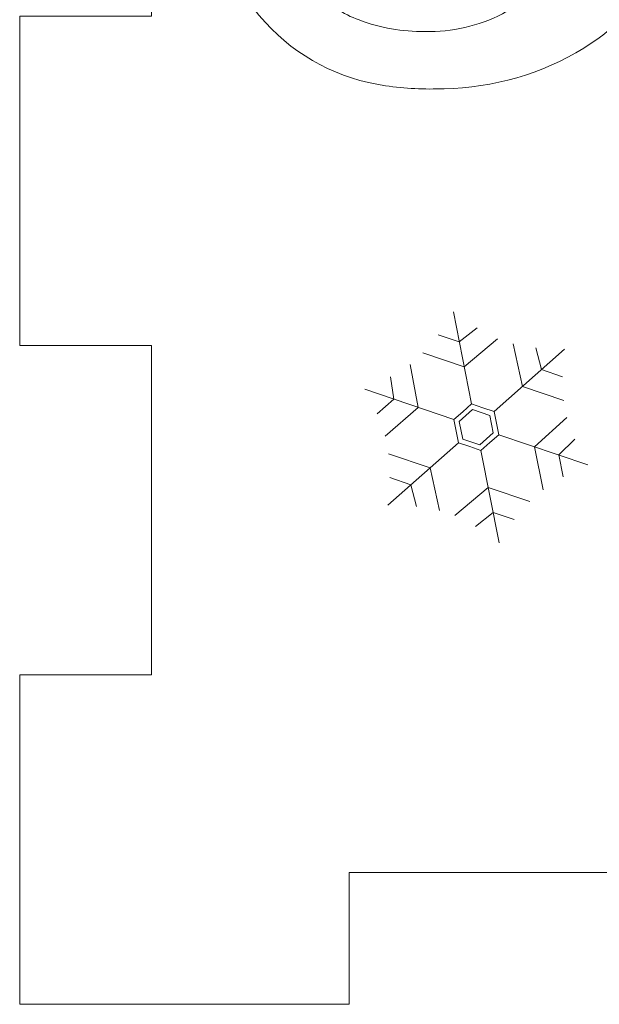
# Model space of a CAD drawing. Header units: millimetres. Extents: x -3260 to 608, y -1134 to 899.
# Tile 56 of 256: x -47 to -29, y -361 to -331. Entities that reach past the tile are written whole.
import ezdxf

# ---------------------------------------------------------------- set-up
doc = ezdxf.new("R2010")
doc.units = ezdxf.units.MM
doc.header["$MEASUREMENT"] = 0
doc.layers.add('Layer 1', color=7, linetype='Continuous')

msp = doc.modelspace()

# ---------------------------------------------------------------- linework, layer by layer
at = {"layer": 'Layer 1', "color": 1, "lineweight": 0}
msp.add_open_spline([(-36.6779, -357.3476), (-36.6779, -357.3476), (-26.6779, -357.3476), (-26.6779, -357.3476), (-26.6779, -357.3476), (-26.6779, -357.3476), (-26.6779, -361.3476), (-26.6779, -361.3476), (-26.6779, -361.3476), (-26.6779, -361.3476), (-16.6779, -361.3476), (-16.6779, -361.3476), (-16.6779, -361.3476), (-16.6779, -361.3476), (-16.6779, -357.3476), (-16.6779, -357.3476), (-16.6779, -357.3476), (-16.6779, -357.3476), (-6.6779, -357.3476), (-6.6779, -357.3476), (-6.6779, -357.3476), (-6.6779, -357.3476), (-6.6779, -361.3476), (-6.6779, -361.3476), (-6.6779, -361.3476), (-6.6779, -361.3476), (3.3221, -361.3476), (3.3221, -361.3476), (3.3221, -361.3476), (3.3221, -361.3476), (3.3221, -357.3476), (3.3221, -357.3476), (3.3221, -357.3476), (3.3221, -357.3476), (13.3221, -357.3476), (13.3221, -357.3476), (13.3221, -357.3476), (13.3221, -357.3476), (13.3221, -361.3476), (13.3221, -361.3476), (13.3221, -361.3476), (13.3221, -361.3476), (23.3221, -361.3476), (23.3221, -361.3476), (23.3221, -361.3476), (23.3221, -361.3476), (23.3221, -351.3476), (23.3221, -351.3476), (23.3221, -351.3476), (23.3221, -351.3476), (19.3221, -351.3476), (19.3221, -351.3476), (19.3221, -351.3476), (19.3221, -351.3476), (19.3221, -341.3476), (19.3221, -341.3476), (19.3221, -341.3476), (19.3221, -341.3476), (23.3221, -341.3476), (23.3221, -341.3476), (23.3221, -341.3476), (23.3221, -341.3476), (23.3221, -331.3476), (23.3221, -331.3476), (23.3221, -331.3476), (23.3221, -331.3476), (19.3221, -331.3476), (19.3221, -331.3476), (19.3221, -331.3476), (19.3221, -331.3476), (19.3221, -321.3476), (19.3221, -321.3476), (19.3221, -321.3476), (19.3221, -321.3476), (23.3221, -321.3476), (23.3221, -321.3476), (23.3221, -321.3476), (23.3221, -321.3476), (23.3221, -311.3476), (23.3221, -311.3476), (23.3221, -311.3476), (23.3221, -311.3476), (19.3221, -311.3476), (19.3221, -311.3476), (19.3221, -311.3476), (19.3221, -311.3476), (19.3221, -301.3476), (19.3221, -301.3476), (19.3221, -301.3476), (19.3221, -301.3476), (23.3221, -301.3476), (23.3221, -301.3476), (23.3221, -301.3476), (23.3221, -301.3476), (23.3221, -291.3476), (23.3221, -291.3476), (23.3221, -291.3476), (23.3221, -291.3476), (3.3221, -291.3476), (3.3221, -291.3476), (3.3221, -291.3476), (0.0084, -291.3476), (-2.6779, -294.0339), (-2.6779, -297.3476), (-2.6779, -297.3476), (-2.6779, -297.3476), (-2.6779, -305.8436), (-2.6779, -305.8436), (-2.6779, -305.8436), (-2.6779, -309.1573), (-5.3641, -311.8436), (-8.6779, -311.8436), (-8.6779, -311.8436), (-8.6779, -311.8436), (-14.6779, -311.8436), (-14.6779, -311.8436), (-14.6779, -311.8436), (-17.9916, -311.8436), (-20.6779, -309.1573), (-20.6779, -305.8436), (-20.6779, -305.8436), (-20.6779, -305.8436), (-20.6779, -297.3476), (-20.6779, -297.3476), (-20.6779, -297.3476), (-20.6779, -294.0339), (-23.3641, -291.3476), (-26.6779, -291.3476), (-26.6779, -291.3476), (-26.6779, -291.3476), (-46.6779, -291.3476), (-46.6779, -291.3476), (-46.6779, -291.3476), (-46.6779, -291.3476), (-46.6779, -301.3476), (-46.6779, -301.3476), (-46.6779, -301.3476), (-46.6779, -301.3476), (-42.6779, -301.3476), (-42.6779, -301.3476), (-42.6779, -301.3476), (-42.6779, -301.3476), (-42.6779, -311.3476), (-42.6779, -311.3476), (-42.6779, -311.3476), (-42.6779, -311.3476), (-46.6779, -311.3476), (-46.6779, -311.3476), (-46.6779, -311.3476), (-46.6779, -311.3476), (-46.6779, -321.3476), (-46.6779, -321.3476), (-46.6779, -321.3476), (-46.6779, -321.3476), (-42.6779, -321.3476), (-42.6779, -321.3476), (-42.6779, -321.3476), (-42.6779, -321.3476), (-42.6779, -331.3476), (-42.6779, -331.3476), (-42.6779, -331.3476), (-42.6779, -331.3476), (-46.6779, -331.3476), (-46.6779, -331.3476), (-46.6779, -331.3476), (-46.6779, -331.3476), (-46.6779, -341.3476), (-46.6779, -341.3476), (-46.6779, -341.3476), (-46.6779, -341.3476), (-42.6779, -341.3476), (-42.6779, -341.3476), (-42.6779, -341.3476), (-42.6779, -341.3476), (-42.6779, -351.3476), (-42.6779, -351.3476), (-42.6779, -351.3476), (-42.6779, -351.3476), (-46.6779, -351.3476), (-46.6779, -351.3476), (-46.6779, -351.3476), (-46.6779, -351.3476), (-46.6779, -361.3476), (-46.6779, -361.3476), (-46.6779, -361.3476), (-46.6779, -361.3476), (-36.6779, -361.3476), (-36.6779, -361.3476), (-36.6779, -361.3476), (-36.6779, -361.3476), (-36.6779, -357.3476), (-36.6779, -357.3476)], degree=3, knots=[0, 0, 0, 0, 0.0204082, 0.0204082, 0.0204082, 0.0204082, 0.0408163, 0.0408163, 0.0408163, 0.0408163, 0.0612245, 0.0612245, 0.0612245, 0.0612245, 0.0816327, 0.0816327, 0.0816327, 0.0816327, 0.1020408, 0.1020408, 0.1020408, 0.1020408, 0.122449, 0.122449, 0.122449, 0.122449, 0.1428571, 0.1428571, 0.1428571, 0.1428571, 0.1632653, 0.1632653, 0.1632653, 0.1632653, 0.1836735, 0.1836735, 0.1836735, 0.1836735, 0.2040816, 0.2040816, 0.2040816, 0.2040816, 0.2244898, 0.2244898, 0.2244898, 0.2244898, 0.244898, 0.244898, 0.244898, 0.244898, 0.2653061, 0.2653061, 0.2653061, 0.2653061, 0.2857143, 0.2857143, 0.2857143, 0.2857143, 0.3061224, 0.3061224, 0.3061224, 0.3061224, 0.3265306, 0.3265306, 0.3265306, 0.3265306, 0.3469388, 0.3469388, 0.3469388, 0.3469388, 0.3673469, 0.3673469, 0.3673469, 0.3673469, 0.3877551, 0.3877551, 0.3877551, 0.3877551, 0.4081633, 0.4081633, 0.4081633, 0.4081633, 0.4285714, 0.4285714, 0.4285714, 0.4285714, 0.4489796, 0.4489796, 0.4489796, 0.4489796, 0.4693878, 0.4693878, 0.4693878, 0.4693878, 0.4897959, 0.4897959, 0.4897959, 0.4897959, 0.5102041, 0.5102041, 0.5102041, 0.5102041, 0.5306122, 0.5306122, 0.5306122, 0.5306122, 0.5510204, 0.5510204, 0.5510204, 0.5510204, 0.5714286, 0.5714286, 0.5714286, 0.5714286, 0.5918367, 0.5918367, 0.5918367, 0.5918367, 0.6122449, 0.6122449, 0.6122449, 0.6122449, 0.6326531, 0.6326531, 0.6326531, 0.6326531, 0.6530612, 0.6530612, 0.6530612, 0.6530612, 0.6734694, 0.6734694, 0.6734694, 0.6734694, 0.6938776, 0.6938776, 0.6938776, 0.6938776, 0.7142857, 0.7142857, 0.7142857, 0.7142857, 0.7346939, 0.7346939, 0.7346939, 0.7346939, 0.755102, 0.755102, 0.755102, 0.755102, 0.7755102, 0.7755102, 0.7755102, 0.7755102, 0.7959184, 0.7959184, 0.7959184, 0.7959184, 0.8163265, 0.8163265, 0.8163265, 0.8163265, 0.8367347, 0.8367347, 0.8367347, 0.8367347, 0.8571429, 0.8571429, 0.8571429, 0.8571429, 0.877551, 0.877551, 0.877551, 0.877551, 0.8979592, 0.8979592, 0.8979592, 0.8979592, 0.9183673, 0.9183673, 0.9183673, 0.9183673, 0.9387755, 0.9387755, 0.9387755, 0.9387755, 0.9591837, 0.9591837, 0.9591837, 0.9591837, 1, 1, 1, 1], dxfattribs=at)
at = {"layer": 'Layer 1', "color": 94, "lineweight": 0}
msp.add_open_spline([(-33.7927, -333.5492), (-32.2954, -333.5242), (-30.8318, -333.0989), (-29.5544, -332.3175), (-29.5544, -332.3175), (-27.424, -330.9902), (-26.1062, -328.677), (-26.051, -326.1676), (-26.051, -326.1676), (-25.9289, -324.4593), (-26.4324, -322.7647), (-27.4675, -321.4002), (-27.4675, -321.4002), (-29.0086, -319.3742), (-31.481, -318.2776), (-34.0173, -318.4952), (-34.0173, -318.4952), (-35.0848, -318.5653), (-36.1237, -318.8687), (-37.0612, -319.3841), (-37.0612, -319.3841), (-37.0612, -319.3841), (-37.4435, -319.648), (-37.4435, -319.648), (-37.4435, -319.648), (-37.4435, -319.648), (-36.9889, -314.3985), (-36.9889, -314.3985), (-36.9889, -314.3985), (-36.9889, -314.3985), (-36.4528, -314.5277), (-36.4528, -314.5277), (-36.4528, -314.5277), (-35.0542, -314.8719), (-33.6114, -315.0024), (-32.1738, -314.9146), (-32.1738, -314.9146), (-30.8936, -314.8302), (-29.6715, -314.3487), (-28.6779, -313.5372), (-28.6779, -313.5372), (-28.062, -313.0274), (-27.597, -312.3592), (-27.3327, -311.6046), (-27.3327, -311.6046), (-27.2565, -311.3843), (-27.264, -311.1434), (-27.3539, -310.9283), (-27.3539, -310.9283), (-27.4583, -310.756), (-27.6641, -310.6736), (-27.8586, -310.7264), (-27.8586, -310.7264), (-28.1401, -310.8401), (-28.418, -310.9626), (-28.6918, -311.0938), (-28.6918, -311.0938), (-28.6918, -311.0938), (-28.8632, -311.1549), (-28.8632, -311.1549), (-28.8632, -311.1549), (-30.1347, -311.5457), (-31.4703, -311.6849), (-32.7951, -311.5648), (-32.7951, -311.5648), (-34.7168, -311.4108), (-36.6253, -311.1214), (-38.5063, -310.6988), (-38.5063, -310.6988), (-38.5063, -310.6988), (-38.5273, -312.0975), (-38.5273, -312.0975), (-38.5273, -312.0975), (-38.559, -313.4665), (-38.6286, -314.8346), (-38.736, -316.1998), (-38.736, -316.1998), (-38.736, -316.1998), (-39.0895, -320.6756), (-39.0895, -320.6756), (-39.0895, -320.6756), (-39.1953, -320.8293), (-39.3163, -320.9719), (-39.4509, -321.1012), (-39.4509, -321.1012), (-39.4509, -321.1012), (-39.5939, -321.2887), (-39.5939, -321.2887), (-39.5939, -321.2887), (-39.9492, -321.7519), (-40.0706, -322.3533), (-39.923, -322.9181), (-39.923, -322.9181), (-39.7859, -323.3793), (-39.3254, -323.6659), (-38.851, -323.5853), (-38.851, -323.5853), (-38.3605, -323.5255), (-37.9526, -323.1785), (-37.8149, -322.704), (-37.8149, -322.704), (-37.6937, -322.3607), (-37.6174, -322.0033), (-37.5878, -321.6405), (-37.5878, -321.6405), (-37.5878, -321.6405), (-37.1989, -321.3751), (-37.1989, -321.3751), (-37.1989, -321.3751), (-36.3068, -320.7844), (-35.2663, -320.4562), (-34.1967, -320.4281), (-34.1967, -320.4281), (-33.0191, -320.3933), (-31.8825, -320.8645), (-31.0749, -321.7223), (-31.0749, -321.7223), (-30.521, -322.3541), (-30.1566, -323.1295), (-30.0236, -323.9591), (-30.0236, -323.9591), (-29.7334, -325.6021), (-29.7995, -327.2877), (-30.2175, -328.9029), (-30.2175, -328.9029), (-30.472, -329.9066), (-31.1239, -330.7638), (-32.0231, -331.2772), (-32.0231, -331.2772), (-32.751, -331.6484), (-33.5599, -331.8316), (-34.3766, -331.8102), (-34.3766, -331.8102), (-35.0592, -331.824), (-35.738, -331.7057), (-36.3757, -331.462), (-36.3757, -331.462), (-36.8641, -331.289), (-37.2988, -330.9914), (-37.6369, -330.5987), (-37.6369, -330.5987), (-37.8656, -330.3472), (-38.0064, -330.0281), (-38.038, -329.6895), (-38.038, -329.6895), (-37.9944, -329.5903), (-37.9109, -329.5147), (-37.8078, -329.4813), (-37.8078, -329.4813), (-37.6842, -329.4245), (-37.5583, -329.3726), (-37.4306, -329.3258), (-37.4306, -329.3258), (-37.4306, -329.3258), (-37.2482, -329.2435), (-37.2482, -329.2435), (-37.2482, -329.2435), (-36.6492, -329.0046), (-36.2407, -328.4411), (-36.1999, -327.7975), (-36.1999, -327.7975), (-36.1007, -327.1518), (-36.2622, -326.493), (-36.6489, -325.9664), (-36.6489, -325.9664), (-37.3185, -325.1106), (-38.5222, -324.8926), (-39.4494, -325.4593), (-39.4494, -325.4593), (-40.0092, -325.8623), (-40.3832, -326.4739), (-40.4868, -327.1559), (-40.4868, -327.1559), (-40.7932, -328.7366), (-40.322, -330.3686), (-39.2202, -331.5428), (-39.2202, -331.5428), (-38.2641, -332.5842), (-36.9758, -333.261), (-35.5759, -333.4574), (-35.5759, -333.4574), (-34.9857, -333.5445), (-34.3886, -333.5752), (-33.7927, -333.5492)], degree=3, knots=[0, 0, 0, 0, 0.0212766, 0.0212766, 0.0212766, 0.0212766, 0.0425532, 0.0425532, 0.0425532, 0.0425532, 0.0638298, 0.0638298, 0.0638298, 0.0638298, 0.0851064, 0.0851064, 0.0851064, 0.0851064, 0.106383, 0.106383, 0.106383, 0.106383, 0.1276596, 0.1276596, 0.1276596, 0.1276596, 0.1489362, 0.1489362, 0.1489362, 0.1489362, 0.1702128, 0.1702128, 0.1702128, 0.1702128, 0.1914894, 0.1914894, 0.1914894, 0.1914894, 0.212766, 0.212766, 0.212766, 0.212766, 0.2340426, 0.2340426, 0.2340426, 0.2340426, 0.2553191, 0.2553191, 0.2553191, 0.2553191, 0.2765957, 0.2765957, 0.2765957, 0.2765957, 0.2978723, 0.2978723, 0.2978723, 0.2978723, 0.3191489, 0.3191489, 0.3191489, 0.3191489, 0.3404255, 0.3404255, 0.3404255, 0.3404255, 0.3617021, 0.3617021, 0.3617021, 0.3617021, 0.3829787, 0.3829787, 0.3829787, 0.3829787, 0.4042553, 0.4042553, 0.4042553, 0.4042553, 0.4255319, 0.4255319, 0.4255319, 0.4255319, 0.4468085, 0.4468085, 0.4468085, 0.4468085, 0.4680851, 0.4680851, 0.4680851, 0.4680851, 0.4893617, 0.4893617, 0.4893617, 0.4893617, 0.5106383, 0.5106383, 0.5106383, 0.5106383, 0.5319149, 0.5319149, 0.5319149, 0.5319149, 0.5531915, 0.5531915, 0.5531915, 0.5531915, 0.5744681, 0.5744681, 0.5744681, 0.5744681, 0.5957447, 0.5957447, 0.5957447, 0.5957447, 0.6170213, 0.6170213, 0.6170213, 0.6170213, 0.6382979, 0.6382979, 0.6382979, 0.6382979, 0.6595745, 0.6595745, 0.6595745, 0.6595745, 0.6808511, 0.6808511, 0.6808511, 0.6808511, 0.7021277, 0.7021277, 0.7021277, 0.7021277, 0.7234043, 0.7234043, 0.7234043, 0.7234043, 0.7446809, 0.7446809, 0.7446809, 0.7446809, 0.7659574, 0.7659574, 0.7659574, 0.7659574, 0.787234, 0.787234, 0.787234, 0.787234, 0.8085106, 0.8085106, 0.8085106, 0.8085106, 0.8297872, 0.8297872, 0.8297872, 0.8297872, 0.8510638, 0.8510638, 0.8510638, 0.8510638, 0.8723404, 0.8723404, 0.8723404, 0.8723404, 0.893617, 0.893617, 0.893617, 0.893617, 0.9148936, 0.9148936, 0.9148936, 0.9148936, 0.9361702, 0.9361702, 0.9361702, 0.9361702, 0.9574468, 0.9574468, 0.9574468, 0.9574468, 1, 1, 1, 1], dxfattribs=at)
at = {"layer": 'Layer 1', "lineweight": 0}
for points in [[(-32.9606, -343.1208), (-32.9606, -343.1208), (-33.5146, -340.3187), (-33.5146, -340.3187)], [(-32.28, -343.351), (-32.28, -343.351), (-30.1387, -341.4606), (-30.1387, -341.4606)], [(-33.5003, -343.5951), (-33.5003, -343.5951), (-36.204, -342.6738), (-36.204, -342.6738)], [(-32.1391, -344.0555), (-32.1391, -344.0555), (-29.4313, -344.9648), (-29.4313, -344.9648)], [(-33.3593, -344.2996), (-33.3593, -344.2996), (-35.5007, -346.19), (-35.5007, -346.19)], [(-32.6788, -344.5298), (-32.6788, -344.5298), (-32.1248, -347.3319), (-32.1248, -347.3319)]]:
    msp.add_open_spline(points, degree=3, dxfattribs=at)
for points, knots in [([(-32.7956, -340.8111), (-32.7956, -340.8111), (-33.334, -341.2319), (-33.334, -341.2319), (-33.334, -341.2319), (-33.334, -341.2319), (-33.9719, -341.0202), (-33.9719, -341.0202)], [0, 0, 0, 0, 0.3333333, 0.3333333, 0.3333333, 0.3333333, 1, 1, 1, 1]), ([(-32.1734, -341.1389), (-32.1734, -341.1389), (-33.1834, -341.9938), (-33.1834, -341.9938), (-33.1834, -341.9938), (-33.1834, -341.9938), (-34.4416, -341.568), (-34.4416, -341.568)], [0, 0, 0, 0, 0.3333333, 0.3333333, 0.3333333, 0.3333333, 1, 1, 1, 1]), ([(-31.7024, -341.2982), (-31.7024, -341.2982), (-31.4188, -342.5907), (-31.4188, -342.5907), (-31.4188, -342.5907), (-31.4188, -342.5907), (-30.1605, -343.0162), (-30.1605, -343.0162)], [0, 0, 0, 0, 0.3333333, 0.3333333, 0.3333333, 0.3333333, 1, 1, 1, 1]), ([(-31.009, -341.4155), (-31.009, -341.4155), (-30.8366, -342.0767), (-30.8366, -342.0767), (-30.8366, -342.0767), (-30.8366, -342.0767), (-30.2012, -342.2957), (-30.2012, -342.2957)], [0, 0, 0, 0, 0.3333333, 0.3333333, 0.3333333, 0.3333333, 1, 1, 1, 1]), ([(-34.823, -341.9224), (-34.823, -341.9224), (-34.5877, -343.2246), (-34.5877, -343.2246), (-34.5877, -343.2246), (-34.5877, -343.2246), (-35.5855, -344.1013), (-35.5855, -344.1013)], [0, 0, 0, 0, 0.3333333, 0.3333333, 0.3333333, 0.3333333, 1, 1, 1, 1]), ([(-35.418, -342.2974), (-35.418, -342.2974), (-35.3228, -342.9741), (-35.3228, -342.9741), (-35.3228, -342.9741), (-35.3228, -342.9741), (-35.825, -343.4206), (-35.825, -343.4206)], [0, 0, 0, 0, 0.3333333, 0.3333333, 0.3333333, 0.3333333, 1, 1, 1, 1]), ([(-32.28, -343.351), (-32.28, -343.351), (-32.2096, -343.7033), (-32.2096, -343.7033), (-32.2096, -343.7033), (-32.2096, -343.7033), (-32.1391, -344.0555), (-32.1391, -344.0555), (-32.1391, -344.0555), (-32.1391, -344.0555), (-32.409, -344.2927), (-32.409, -344.2927), (-32.409, -344.2927), (-32.409, -344.2927), (-32.6788, -344.5298), (-32.6788, -344.5298), (-32.6788, -344.5298), (-32.6788, -344.5298), (-33.0191, -344.4147), (-33.0191, -344.4147), (-33.0191, -344.4147), (-33.0191, -344.4147), (-33.3594, -344.2996), (-33.3594, -344.2996), (-33.3594, -344.2996), (-33.3594, -344.2996), (-33.4298, -343.9473), (-33.4298, -343.9473), (-33.4298, -343.9473), (-33.4298, -343.9473), (-33.5003, -343.5951), (-33.5003, -343.5951), (-33.5003, -343.5951), (-33.5003, -343.5951), (-33.2304, -343.3579), (-33.2304, -343.3579), (-33.2304, -343.3579), (-33.2304, -343.3579), (-32.9606, -343.1208), (-32.9606, -343.1208), (-32.9606, -343.1208), (-32.9606, -343.1208), (-32.6203, -343.2359), (-32.6203, -343.2359), (-32.6203, -343.2359), (-32.6203, -343.2359), (-32.28, -343.351), (-32.28, -343.351)], [0, 0, 0, 0, 0.0769231, 0.0769231, 0.0769231, 0.0769231, 0.1538462, 0.1538462, 0.1538462, 0.1538462, 0.2307692, 0.2307692, 0.2307692, 0.2307692, 0.3076923, 0.3076923, 0.3076923, 0.3076923, 0.3846154, 0.3846154, 0.3846154, 0.3846154, 0.4615385, 0.4615385, 0.4615385, 0.4615385, 0.5384615, 0.5384615, 0.5384615, 0.5384615, 0.6153846, 0.6153846, 0.6153846, 0.6153846, 0.6923077, 0.6923077, 0.6923077, 0.6923077, 0.7692308, 0.7692308, 0.7692308, 0.7692308, 0.8461538, 0.8461538, 0.8461538, 0.8461538, 1, 1, 1, 1]), ([(-32.3053, -344.0012), (-32.3053, -344.0012), (-32.412, -343.467), (-32.412, -343.467), (-32.412, -343.467), (-32.412, -343.467), (-32.9288, -343.2922), (-32.9288, -343.2922), (-32.9288, -343.2922), (-32.9288, -343.2922), (-33.3382, -343.6523), (-33.3382, -343.6523), (-33.3382, -343.6523), (-33.3382, -343.6523), (-33.2315, -344.1865), (-33.2315, -344.1865), (-33.2315, -344.1865), (-33.2315, -344.1865), (-32.7149, -344.3613), (-32.7149, -344.3613), (-32.7149, -344.3613), (-32.7149, -344.3613), (-32.3053, -344.0012), (-32.3053, -344.0012)], [0, 0, 0, 0, 0.1428571, 0.1428571, 0.1428571, 0.1428571, 0.2857143, 0.2857143, 0.2857143, 0.2857143, 0.4285714, 0.4285714, 0.4285714, 0.4285714, 0.5714286, 0.5714286, 0.5714286, 0.5714286, 0.7142857, 0.7142857, 0.7142857, 0.7142857, 1, 1, 1, 1]), ([(-30.0725, -343.5294), (-30.0725, -343.5294), (-31.05, -344.4212), (-31.05, -344.4212), (-31.05, -344.4212), (-31.05, -344.4212), (-30.7894, -345.7237), (-30.7894, -345.7237)], [0, 0, 0, 0, 0.3333333, 0.3333333, 0.3333333, 0.3333333, 1, 1, 1, 1]), ([(-29.8274, -344.1885), (-29.8274, -344.1885), (-30.3138, -344.6684), (-30.3138, -344.6684), (-30.3138, -344.6684), (-30.3138, -344.6684), (-30.1858, -345.3282), (-30.1858, -345.3282)], [0, 0, 0, 0, 0.3333333, 0.3333333, 0.3333333, 0.3333333, 1, 1, 1, 1]), ([(-33.937, -346.3524), (-33.937, -346.3524), (-34.2206, -345.0599), (-34.2206, -345.0599), (-34.2206, -345.0599), (-34.2206, -345.0599), (-35.4789, -344.6344), (-35.4789, -344.6344)], [0, 0, 0, 0, 0.3333333, 0.3333333, 0.3333333, 0.3333333, 1, 1, 1, 1]), ([(-34.6304, -346.2351), (-34.6304, -346.2351), (-34.8028, -345.5739), (-34.8028, -345.5739), (-34.8028, -345.5739), (-34.8028, -345.5739), (-35.4381, -345.3549), (-35.4381, -345.3549)], [0, 0, 0, 0, 0.3333333, 0.3333333, 0.3333333, 0.3333333, 1, 1, 1, 1]), ([(-33.466, -346.5117), (-33.466, -346.5117), (-32.4559, -345.6568), (-32.4559, -345.6568), (-32.4559, -345.6568), (-32.4559, -345.6568), (-31.1978, -346.0826), (-31.1978, -346.0826)], [0, 0, 0, 0, 0.3333333, 0.3333333, 0.3333333, 0.3333333, 1, 1, 1, 1]), ([(-32.8437, -346.8395), (-32.8437, -346.8395), (-32.3053, -346.4187), (-32.3053, -346.4187), (-32.3053, -346.4187), (-32.3053, -346.4187), (-31.6675, -346.6304), (-31.6675, -346.6304)], [0, 0, 0, 0, 0.3333333, 0.3333333, 0.3333333, 0.3333333, 1, 1, 1, 1])]:
    msp.add_open_spline(points, degree=3, knots=knots, dxfattribs=at)

doc.saveas('drawing.dxf')
